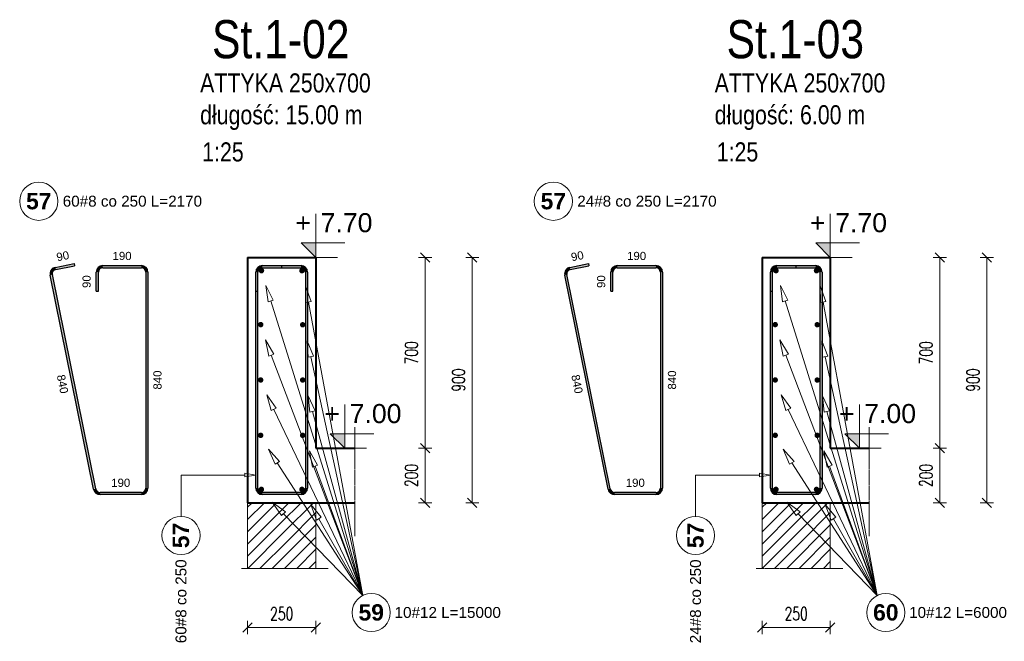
# Model space of a CAD drawing. Extents: x -1474 to 1674133, y -684355 to 75879.
# Tile 5 of 5: x 1670363 to 1673975, y -682159 to -679879. Entities that reach past the tile are written whole.
import ezdxf
from ezdxf.enums import TextEntityAlignment as Align

# ---------------------------------------------------------------- set-up
doc = ezdxf.new("R2010")
doc.units = 0
doc.header["$LTSCALE"] = 10
doc.header["$MEASUREMENT"] = 0
doc.linetypes.add('HIDDEN', pattern=[0.375, 0.25, -0.125])
for name, color, linetype, lineweight in [('P-Linia1', 3, 'Continuous', 40), ('P-Linia3', 6, 'Continuous', 60), ('P-Linia4', 253, 'Continuous', 5), ('P-Przerywana', 13, 'HIDDEN', 9), ('P-Szraf', 251, 'Continuous', 5), ('P-Wymiar', 254, 'Continuous', 9), ('RCAD_deskowanie', 3, 'Continuous', 40)]:
    doc.layers.add(name, color=color, linetype=linetype, lineweight=lineweight)
for name, color, linetype in [('RCAD_kształt pręta', 7, 'Continuous'), ('RCAD_opis kształtu pręta', 7, 'Continuous'), ('RCAD_opis rozkładu', 7, 'Continuous'), ('RCAD_pręt wyrzucony', 130, 'Continuous'), ('RCAD_symbole graficzne', 7, 'Continuous')]:
    doc.layers.add(name, color=color, linetype=linetype)
doc.styles.add('ROMANS', font='romans.shx', dxfattribs={"width": 0.7})
doc.styles.add('SIMPLEX', font='arial.ttf', dxfattribs={"width": 0.8})
doc.styles.add('style1', font='arial.ttf')
doc.styles.add('style3', font='arialbd.ttf')
doc.dimstyles.new('A25', dxfattribs={"dimscale": 27, "dimtxt": 1.75, "dimasz": 0.05, "dimexe": 0, "dimexo": 0, "dimgap": 1, "dimtad": 1, "dimdec": 4, "dimrnd": 0.1, "dimdsep": 46, "dimtxsty": 'ROMANS', "dimblk": '[[[[[[[[', "dimcen": 2, "dimdle": 2, "dimse1": 1, "dimse2": 1, "dimclrd": 256, "dimclrt": 1, "dimadec": 0, "dimazin": 0, "dimtfac": 1, "dimtdec": 4, "dimtix": 1, "dimtmove": 2, "dimatfit": 3, "dimldrblk": '[[[[[[[[', "dimfxl": 0, "dimtvp": 0.6, "dimtolj": 1, "dimlwd": -1, "dimarcsym": 0})

# ---------------------------------------------------------------- blocks, each defined once
blk = doc.blocks.new('[[[[[[[[')
at = {"layer": 'P-Wymiar'}
for p, q in [((-12.7, -12.7), (12.7, 12.7)), ((0, 0), (-4.6, 0)), ((0, 18), (0, -18))]:
    blk.add_line(p, q, dxfattribs=at)
blk = doc.blocks.new('*D138')
at = {"layer": 'Defpoints', "color": 0, "transparency": 16777216}
for p in [(1671591.7, -681450.7), (1671850.5, -681450.7), (1671591.7, -681650.7)]:
    blk.add_point(p, dxfattribs=at)
at = {"layer": 'P-Wymiar', "transparency": 16777216}
blk.add_line((1671850.5, -681649.3), (1671850.5, -681452), dxfattribs=at)
at = {"layer": 'P-Wymiar', "transparency": 16777216, "xscale": 1.35, "yscale": 1.35, "zscale": 1.35}
for p, rotation in [((1671850.5, -681450.7), 90), ((1671850.5, -681650.7), 270)]:
    blk.add_blockref('[[[[[[[[', p, dxfattribs=dict(at, rotation=rotation))
at = {"layer": 'P-Wymiar', "color": 1, "transparency": 16777216, "insert": (1671799.9, -681550.7), "char_height": 47.25, "attachment_point": 5, "rotation": 90, "style": 'ROMANS'}
blk.add_mtext('\\A1;200', dxfattribs=at)
blk = doc.blocks.new('*D139')
at = {"layer": 'Defpoints', "color": 0, "transparency": 16777216}
for p in [(1671198.8, -681821.1), (1671448.8, -681821.1), (1671448.8, -682108.5)]:
    blk.add_point(p, dxfattribs=at)
at = {"layer": 'P-Wymiar', "transparency": 16777216}
blk.add_line((1671200.1, -682108.5), (1671447.4, -682108.5), dxfattribs=at)
at = {"layer": 'P-Wymiar', "transparency": 16777216, "xscale": 1.35, "yscale": 1.35, "zscale": 1.35, "rotation": 180}
blk.add_blockref('[[[[[[[[', (1671198.8, -682108.5), dxfattribs=at)
at = {"layer": 'P-Wymiar', "transparency": 16777216, "xscale": 1.35, "yscale": 1.35, "zscale": 1.35}
blk.add_blockref('[[[[[[[[', (1671448.8, -682108.5), dxfattribs=at)
at = {"layer": 'P-Wymiar', "color": 1, "transparency": 16777216, "insert": (1671323.8, -682057.9), "char_height": 47.25, "attachment_point": 5, "style": 'ROMANS'}
blk.add_mtext('\\A1;250', dxfattribs=at)
blk = doc.blocks.new('*D140')
at = {"layer": 'Defpoints', "color": 0, "transparency": 16777216}
for p in [(1671448.8, -680750.7), (1671850.5, -680750.7), (1671591.7, -681450.7)]:
    blk.add_point(p, dxfattribs=at)
at = {"layer": 'P-Wymiar', "transparency": 16777216}
blk.add_line((1671850.5, -681449.3), (1671850.5, -680752), dxfattribs=at)
at = {"layer": 'P-Wymiar', "transparency": 16777216, "xscale": 1.35, "yscale": 1.35, "zscale": 1.35}
for p, rotation in [((1671850.5, -680750.7), 90), ((1671850.5, -681450.7), 270)]:
    blk.add_blockref('[[[[[[[[', p, dxfattribs=dict(at, rotation=rotation))
at = {"layer": 'P-Wymiar', "color": 1, "transparency": 16777216, "insert": (1671799.9, -681100.7), "char_height": 47.25, "attachment_point": 5, "rotation": 90, "style": 'ROMANS'}
blk.add_mtext('\\A1;700', dxfattribs=at)
blk = doc.blocks.new('*D141')
at = {"layer": 'Defpoints', "color": 0, "transparency": 16777216}
for p in [(1671448.8, -680750.7), (1672023.1, -680750.7), (1671591.7, -681650.7)]:
    blk.add_point(p, dxfattribs=at)
at = {"layer": 'P-Wymiar', "transparency": 16777216}
blk.add_line((1672023.1, -681649.3), (1672023.1, -680752), dxfattribs=at)
at = {"layer": 'P-Wymiar', "transparency": 16777216, "xscale": 1.35, "yscale": 1.35, "zscale": 1.35}
for p, rotation in [((1672023.1, -680750.7), 90), ((1672023.1, -681650.7), 270)]:
    blk.add_blockref('[[[[[[[[', p, dxfattribs=dict(at, rotation=rotation))
at = {"layer": 'P-Wymiar', "color": 1, "transparency": 16777216, "insert": (1671972.4, -681200.7), "char_height": 47.25, "attachment_point": 5, "rotation": 90, "style": 'ROMANS'}
blk.add_mtext('\\A1;900', dxfattribs=at)
blk = doc.blocks.new('*D142')
at = {"layer": 'Defpoints', "color": 0, "transparency": 16777216}
for p in [(1673479.3, -681450.7), (1673738.1, -681450.7), (1673479.3, -681650.7)]:
    blk.add_point(p, dxfattribs=at)
at = {"layer": 'P-Wymiar', "transparency": 16777216}
blk.add_line((1673738.1, -681649.3), (1673738.1, -681452), dxfattribs=at)
at = {"layer": 'P-Wymiar', "transparency": 16777216, "xscale": 1.35, "yscale": 1.35, "zscale": 1.35}
for p, rotation in [((1673738.1, -681450.7), 90), ((1673738.1, -681650.7), 270)]:
    blk.add_blockref('[[[[[[[[', p, dxfattribs=dict(at, rotation=rotation))
at = {"layer": 'P-Wymiar', "color": 1, "transparency": 16777216, "insert": (1673687.4, -681550.7), "char_height": 47.25, "attachment_point": 5, "rotation": 90, "style": 'ROMANS'}
blk.add_mtext('\\A1;200', dxfattribs=at)
blk = doc.blocks.new('*D143')
at = {"layer": 'Defpoints', "color": 0, "transparency": 16777216}
for p in [(1673086.3, -681821.1), (1673336.3, -681821.1), (1673336.3, -682108.5)]:
    blk.add_point(p, dxfattribs=at)
at = {"layer": 'P-Wymiar', "transparency": 16777216}
blk.add_line((1673087.7, -682108.5), (1673335, -682108.5), dxfattribs=at)
at = {"layer": 'P-Wymiar', "transparency": 16777216, "xscale": 1.35, "yscale": 1.35, "zscale": 1.35, "rotation": 180}
blk.add_blockref('[[[[[[[[', (1673086.3, -682108.5), dxfattribs=at)
at = {"layer": 'P-Wymiar', "transparency": 16777216, "xscale": 1.35, "yscale": 1.35, "zscale": 1.35}
blk.add_blockref('[[[[[[[[', (1673336.3, -682108.5), dxfattribs=at)
at = {"layer": 'P-Wymiar', "color": 1, "transparency": 16777216, "insert": (1673211.3, -682057.9), "char_height": 47.25, "attachment_point": 5, "style": 'ROMANS'}
blk.add_mtext('\\A1;250', dxfattribs=at)
blk = doc.blocks.new('*D144')
at = {"layer": 'Defpoints', "color": 0, "transparency": 16777216}
for p in [(1673336.3, -680750.7), (1673738.1, -680750.7), (1673479.3, -681450.7)]:
    blk.add_point(p, dxfattribs=at)
at = {"layer": 'P-Wymiar', "transparency": 16777216}
blk.add_line((1673738.1, -681449.3), (1673738.1, -680752), dxfattribs=at)
at = {"layer": 'P-Wymiar', "transparency": 16777216, "xscale": 1.35, "yscale": 1.35, "zscale": 1.35}
for p, rotation in [((1673738.1, -680750.7), 90), ((1673738.1, -681450.7), 270)]:
    blk.add_blockref('[[[[[[[[', p, dxfattribs=dict(at, rotation=rotation))
at = {"layer": 'P-Wymiar', "color": 1, "transparency": 16777216, "insert": (1673687.4, -681100.7), "char_height": 47.25, "attachment_point": 5, "rotation": 90, "style": 'ROMANS'}
blk.add_mtext('\\A1;700', dxfattribs=at)
blk = doc.blocks.new('*D145')
at = {"layer": 'Defpoints', "color": 0, "transparency": 16777216}
for p in [(1673336.3, -680750.7), (1673910.6, -680750.7), (1673479.3, -681650.7)]:
    blk.add_point(p, dxfattribs=at)
at = {"layer": 'P-Wymiar', "transparency": 16777216}
blk.add_line((1673910.6, -681649.3), (1673910.6, -680752), dxfattribs=at)
at = {"layer": 'P-Wymiar', "transparency": 16777216, "xscale": 1.35, "yscale": 1.35, "zscale": 1.35}
for p, rotation in [((1673910.6, -680750.7), 90), ((1673910.6, -681650.7), 270)]:
    blk.add_blockref('[[[[[[[[', p, dxfattribs=dict(at, rotation=rotation))
at = {"layer": 'P-Wymiar', "color": 1, "transparency": 16777216, "insert": (1673860, -681200.7), "char_height": 47.25, "attachment_point": 5, "rotation": 90, "style": 'ROMANS'}
blk.add_mtext('\\A1;900', dxfattribs=at)

msp = doc.modelspace()

# ---------------------------------------------------------------- hatches: boundary and pattern name
h = msp.add_hatch(color=1)
edge = h.paths.add_edge_path(flags=0)
edge.add_arc((1671249.67007, -680799.54529), 10, 0, 360)
h = msp.add_hatch(color=1)
edge = h.paths.add_edge_path(flags=0)
edge.add_arc((1671398.15093, -680799.73461), 10, 0, 360)
h = msp.add_hatch(color=1)
edge = h.paths.add_edge_path(flags=0)
edge.add_arc((1673137.24556, -680799.54529), 10, 0, 360)
h = msp.add_hatch(color=1)
edge = h.paths.add_edge_path(flags=0)
edge.add_arc((1673285.72642, -680799.73461), 10, 0, 360)
h = msp.add_hatch(color=1)
edge = h.paths.add_edge_path(flags=0)
edge.add_arc((1671246.76308, -680997.39458), 10, 0, 360)
h = msp.add_hatch(color=1)
edge = h.paths.add_edge_path(flags=0)
edge.add_arc((1671400.76308, -680997.83264), 10, 0, 360)
h = msp.add_hatch(color=1)
edge = h.paths.add_edge_path(flags=0)
edge.add_arc((1673134.33856, -680997.39458), 10, 0, 360)
h = msp.add_hatch(color=1)
edge = h.paths.add_edge_path(flags=0)
edge.add_arc((1673288.33856, -680997.83264), 10, 0, 360)
h = msp.add_hatch(color=1)
edge = h.paths.add_edge_path(flags=0)
edge.add_arc((1671246.76308, -681200.39458), 10, 0, 360)
h = msp.add_hatch(color=1)
edge = h.paths.add_edge_path(flags=0)
edge.add_arc((1671400.76308, -681200.68662), 10, 0, 360)
h = msp.add_hatch(color=1)
edge = h.paths.add_edge_path(flags=0)
edge.add_arc((1673134.33856, -681200.39458), 10, 0, 360)
h = msp.add_hatch(color=1)
edge = h.paths.add_edge_path(flags=0)
edge.add_arc((1673288.33856, -681200.68662), 10, 0, 360)
h = msp.add_hatch(color=1)
edge = h.paths.add_edge_path(flags=0)
edge.add_arc((1671246.76308, -681403.39458), 10, 0, 360)
h = msp.add_hatch(color=1)
edge = h.paths.add_edge_path(flags=0)
edge.add_arc((1671400.76308, -681403.5406), 10, 0, 360)
h = msp.add_hatch(color=1)
edge = h.paths.add_edge_path(flags=0)
edge.add_arc((1673134.33856, -681403.39458), 10, 0, 360)
h = msp.add_hatch(color=1)
edge = h.paths.add_edge_path(flags=0)
edge.add_arc((1673288.33856, -681403.5406), 10, 0, 360)
h = msp.add_hatch(color=1)
edge = h.paths.add_edge_path(flags=0)
edge.add_arc((1671249.37522, -681601.63863), 10, 0, 360)
h = msp.add_hatch(color=1)
edge = h.paths.add_edge_path(flags=0)
edge.add_arc((1671398.15093, -681601.63863), 10, 0, 360)
h = msp.add_hatch(color=1)
edge = h.paths.add_edge_path(flags=0)
edge.add_arc((1673136.95071, -681601.63863), 10, 0, 360)
h = msp.add_hatch(color=1)
edge = h.paths.add_edge_path(flags=0)
edge.add_arc((1673285.72642, -681601.63863), 10, 0, 360)
at = {"layer": 'P-Szraf'}
h = msp.add_hatch(dxfattribs=at)
h.set_pattern_fill('ANSI31', color=256, scale=10)
h.set_pattern_definition([(45, (-24.7, -33290.77), (-22.4506403, 22.4506403), [])])
h.paths.add_polyline_path([(1671448.76308, -681650.68662), (1671302.04583, -681650.68662), (1671344.66579, -681791.4535), (1671449.78661, -681891.4238), (1671448.76308, -681891.4238)])
h.paths.add_polyline_path([(1671198.76308, -681650.68662), (1671198.76308, -681891.4238), (1671449.78661, -681891.4238), (1671344.66579, -681791.4535), (1671301.62508, -681650.68662)])
h = msp.add_hatch(dxfattribs=at)
h.set_pattern_fill('ANSI31', color=256, scale=10)
h.set_pattern_definition([(45, (1862.874, -33290.77), (-22.4506403, 22.4506403), [])])
h.paths.add_polyline_path([(1673336.33856, -681650.68662), (1673189.62132, -681650.68662), (1673232.24128, -681791.4535), (1673337.36209, -681891.4238), (1673336.33856, -681891.4238)])
h.paths.add_polyline_path([(1673086.33856, -681650.68662), (1673086.33856, -681891.4238), (1673337.36209, -681891.4238), (1673232.24128, -681791.4535), (1673189.20057, -681650.68662)])
at = {"layer": 'RCAD_kształt pręta'}
h = msp.add_hatch(color=4, dxfattribs=at)
edge = h.paths.add_edge_path(flags=0)
edge.add_line((1671252.76308, -680780.68662), (1671252.76308, -680788.68662))
edge.add_arc((1671252.76308, -680804.68662), 16, 90, 180)
edge.add_line((1671236.76308, -680804.68662), (1671228.76308, -680804.68662))
edge.add_arc((1671252.76308, -680804.68662), 24, 450, 540, ccw=False)
h = msp.add_hatch(color=4, dxfattribs=at)
edge = h.paths.add_edge_path(flags=0)
edge.add_line((1671252.76308, -680780.68662), (1671252.76308, -680788.68662))
edge.add_arc((1671252.76308, -680804.68662), 16, 90, 180)
edge.add_line((1671236.76308, -680804.68662), (1671228.76308, -680804.68662))
edge.add_arc((1671252.76308, -680804.68662), 24, 450, 540, ccw=False)
for points in [[(1671252.76308, -680788.68662), (1671252.76308, -680780.68662), (1671394.76308, -680780.68662), (1671394.76308, -680788.68662)], [(1671252.76308, -680788.68662), (1671252.76308, -680780.68662), (1671322.76308, -680780.68662), (1671322.76308, -680788.68662)], [(1673140.33856, -680788.68662), (1673140.33856, -680780.68662), (1673282.33856, -680780.68662), (1673282.33856, -680788.68662)], [(1673140.33856, -680788.68662), (1673140.33856, -680780.68662), (1673210.33856, -680780.68662), (1673210.33856, -680788.68662)], [(1671236.76308, -680874.68662), (1671228.76308, -680874.68662), (1671228.76308, -680804.68662), (1671236.76308, -680804.68662)], [(1671236.76308, -681596.68662), (1671228.76308, -681596.68662), (1671228.76308, -680804.68662), (1671236.76308, -680804.68662)], [(1671410.76308, -680804.68662), (1671418.76308, -680804.68662), (1671418.76308, -681596.68662), (1671410.76308, -681596.68662)], [(1673124.33856, -680874.68662), (1673116.33856, -680874.68662), (1673116.33856, -680804.68662), (1673124.33856, -680804.68662)], [(1673124.33856, -681596.68662), (1673116.33856, -681596.68662), (1673116.33856, -680804.68662), (1673124.33856, -680804.68662)], [(1673298.33856, -680804.68662), (1673306.33856, -680804.68662), (1673306.33856, -681596.68662), (1673298.33856, -681596.68662)], [(1671394.76308, -681612.68662), (1671394.76308, -681620.68662), (1671252.76308, -681620.68662), (1671252.76308, -681612.68662)], [(1673282.33856, -681612.68662), (1673282.33856, -681620.68662), (1673140.33856, -681620.68662), (1673140.33856, -681612.68662)]]:
    msp.add_hatch(color=4, dxfattribs=at).paths.add_polyline_path(points, flags=0)
h = msp.add_hatch(color=4, dxfattribs=at)
edge = h.paths.add_edge_path(flags=0)
edge.add_line((1671418.76308, -680804.68662), (1671410.76308, -680804.68662))
edge.add_arc((1671394.76308, -680804.68662), 16, 0, 90)
edge.add_line((1671394.76308, -680788.68662), (1671394.76308, -680780.68662))
edge.add_arc((1671394.76308, -680804.68662), 24, 360, 450, ccw=False)
h = msp.add_hatch(color=4, dxfattribs=at)
edge = h.paths.add_edge_path(flags=0)
edge.add_line((1673140.33856, -680780.68662), (1673140.33856, -680788.68662))
edge.add_arc((1673140.33856, -680804.68662), 16, 90, 180)
edge.add_line((1673124.33856, -680804.68662), (1673116.33856, -680804.68662))
edge.add_arc((1673140.33856, -680804.68662), 24, 450, 540, ccw=False)
h = msp.add_hatch(color=4, dxfattribs=at)
edge = h.paths.add_edge_path(flags=0)
edge.add_line((1673140.33856, -680780.68662), (1673140.33856, -680788.68662))
edge.add_arc((1673140.33856, -680804.68662), 16, 90, 180)
edge.add_line((1673124.33856, -680804.68662), (1673116.33856, -680804.68662))
edge.add_arc((1673140.33856, -680804.68662), 24, 450, 540, ccw=False)
h = msp.add_hatch(color=4, dxfattribs=at)
edge = h.paths.add_edge_path(flags=0)
edge.add_line((1673306.33856, -680804.68662), (1673298.33856, -680804.68662))
edge.add_arc((1673282.33856, -680804.68662), 16, 0, 90)
edge.add_line((1673282.33856, -680788.68662), (1673282.33856, -680780.68662))
edge.add_arc((1673282.33856, -680804.68662), 24, 360, 450, ccw=False)
h = msp.add_hatch(color=4, dxfattribs=at)
edge = h.paths.add_edge_path(flags=0)
edge.add_line((1671228.76308, -681596.68662), (1671236.76308, -681596.68662))
edge.add_arc((1671252.76308, -681596.68662), 16, 180, 270)
edge.add_line((1671252.76308, -681612.68662), (1671252.76308, -681620.68662))
edge.add_arc((1671252.76308, -681596.68662), 24, 180, 270, ccw=False)
h = msp.add_hatch(color=4, dxfattribs=at)
edge = h.paths.add_edge_path(flags=0)
edge.add_line((1671394.76308, -681620.68662), (1671394.76308, -681612.68662))
edge.add_arc((1671394.76308, -681596.68662), 16, -90, 0)
edge.add_line((1671410.76308, -681596.68662), (1671418.76308, -681596.68662))
edge.add_arc((1671394.76308, -681596.68662), 24, 270, 360, ccw=False)
h = msp.add_hatch(color=4, dxfattribs=at)
edge = h.paths.add_edge_path(flags=0)
edge.add_line((1673116.33856, -681596.68662), (1673124.33856, -681596.68662))
edge.add_arc((1673140.33856, -681596.68662), 16, 180, 270)
edge.add_line((1673140.33856, -681612.68662), (1673140.33856, -681620.68662))
edge.add_arc((1673140.33856, -681596.68662), 24, 180, 270, ccw=False)
h = msp.add_hatch(color=4, dxfattribs=at)
edge = h.paths.add_edge_path(flags=0)
edge.add_line((1673282.33856, -681620.68662), (1673282.33856, -681612.68662))
edge.add_arc((1673282.33856, -681596.68662), 16, -90, 0)
edge.add_line((1673298.33856, -681596.68662), (1673306.33856, -681596.68662))
edge.add_arc((1673282.33856, -681596.68662), 24, 270, 360, ccw=False)
at = {"layer": 'RCAD_pręt wyrzucony'}
for points in [[(1670494.91181, -680795.14109), (1670493.32246, -680787.30055), (1670561.92712, -680773.3937), (1670563.51647, -680781.23423)], [(1670667.24118, -680788.68662), (1670667.24118, -680780.68662), (1670809.24118, -680780.68662), (1670809.24118, -680788.68662)], [(1672382.4873, -680795.14109), (1672380.89794, -680787.30055), (1672449.5026, -680773.3937), (1672451.09196, -680781.23423)], [(1672554.81667, -680788.68662), (1672554.81667, -680780.68662), (1672696.81667, -680780.68662), (1672696.81667, -680788.68662)], [(1670641.71207, -681599.86533), (1670633.87154, -681601.45468), (1670474.56892, -680815.59021), (1670482.40946, -680814.00086)], [(1670651.24118, -680874.68662), (1670643.24118, -680874.68662), (1670643.24118, -680804.68662), (1670651.24118, -680804.68662)], [(1670825.24118, -680804.68662), (1670833.24118, -680804.68662), (1670833.24118, -681596.68662), (1670825.24118, -681596.68662)], [(1672529.28756, -681599.86533), (1672521.44702, -681601.45468), (1672362.14441, -680815.59021), (1672369.98494, -680814.00086)], [(1672538.81667, -680874.68662), (1672530.81667, -680874.68662), (1672530.81667, -680804.68662), (1672538.81667, -680804.68662)], [(1672712.81667, -680804.68662), (1672720.81667, -680804.68662), (1672720.81667, -681596.68662), (1672712.81667, -681596.68662)], [(1670809.24118, -681612.68662), (1670809.24118, -681620.68662), (1670657.39313, -681620.68662), (1670657.39313, -681612.68662)], [(1672696.81667, -681612.68662), (1672696.81667, -681620.68662), (1672544.96862, -681620.68662), (1672544.96862, -681612.68662)]]:
    msp.add_hatch(color=4, dxfattribs=at).paths.add_polyline_path(points, flags=0)
h = msp.add_hatch(color=4, dxfattribs=at)
edge = h.paths.add_edge_path(flags=0)
edge.add_line((1670667.24118, -680780.68662), (1670667.24118, -680788.68662))
edge.add_arc((1670667.24118, -680804.68662), 16, 90, 180)
edge.add_line((1670651.24118, -680804.68662), (1670643.24118, -680804.68662))
edge.add_arc((1670667.24118, -680804.68662), 24, 450, 540, ccw=False)
h = msp.add_hatch(color=4, dxfattribs=at)
edge = h.paths.add_edge_path(flags=0)
edge.add_line((1670833.24118, -680804.68662), (1670825.24118, -680804.68662))
edge.add_arc((1670809.24118, -680804.68662), 16, 0, 90)
edge.add_line((1670809.24118, -680788.68662), (1670809.24118, -680780.68662))
edge.add_arc((1670809.24118, -680804.68662), 24, 360, 450, ccw=False)
h = msp.add_hatch(color=4, dxfattribs=at)
edge = h.paths.add_edge_path(flags=0)
edge.add_line((1672554.81667, -680780.68662), (1672554.81667, -680788.68662))
edge.add_arc((1672554.81667, -680804.68662), 16, 90, 180)
edge.add_line((1672538.81667, -680804.68662), (1672530.81667, -680804.68662))
edge.add_arc((1672554.81667, -680804.68662), 24, 450, 540, ccw=False)
h = msp.add_hatch(color=4, dxfattribs=at)
edge = h.paths.add_edge_path(flags=0)
edge.add_line((1672720.81667, -680804.68662), (1672712.81667, -680804.68662))
edge.add_arc((1672696.81667, -680804.68662), 16, 0, 90)
edge.add_line((1672696.81667, -680788.68662), (1672696.81667, -680780.68662))
edge.add_arc((1672696.81667, -680804.68662), 24, 360, 450, ccw=False)
h = msp.add_hatch(color=4, dxfattribs=at)
edge = h.paths.add_edge_path(flags=0)
edge.add_line((1670493.32246, -680787.30055), (1670494.91181, -680795.14109))
edge.add_arc((1670498.09052, -680810.82215), 16, 101.4591559, 191.4591559)
edge.add_line((1670482.40946, -680814.00086), (1670474.56892, -680815.59021))
edge.add_arc((1670498.09052, -680810.82215), 24, 461.4591559, 551.4591559, ccw=False)
h = msp.add_hatch(color=4, dxfattribs=at)
edge = h.paths.add_edge_path(flags=0)
edge.add_line((1672380.89794, -680787.30055), (1672382.4873, -680795.14109))
edge.add_arc((1672385.66601, -680810.82215), 16, 101.4591559, 191.4591559)
edge.add_line((1672369.98494, -680814.00086), (1672362.14441, -680815.59021))
edge.add_arc((1672385.66601, -680810.82215), 24, 461.4591559, 551.4591559, ccw=False)
h = msp.add_hatch(color=4, dxfattribs=at)
edge = h.paths.add_edge_path(flags=0)
edge.add_line((1670633.87154, -681601.45468), (1670641.71207, -681599.86533))
edge.add_arc((1670657.39313, -681596.68662), 16, -168.5408441, -90)
edge.add_line((1670657.39313, -681612.68662), (1670657.39313, -681620.68662))
edge.add_arc((1670657.39313, -681596.68662), 24, 191.4591559, 270, ccw=False)
h = msp.add_hatch(color=4, dxfattribs=at)
edge = h.paths.add_edge_path(flags=0)
edge.add_line((1670809.24118, -681620.68662), (1670809.24118, -681612.68662))
edge.add_arc((1670809.24118, -681596.68662), 16, -90, 0)
edge.add_line((1670825.24118, -681596.68662), (1670833.24118, -681596.68662))
edge.add_arc((1670809.24118, -681596.68662), 24, 270, 360, ccw=False)
h = msp.add_hatch(color=4, dxfattribs=at)
edge = h.paths.add_edge_path(flags=0)
edge.add_line((1672521.44702, -681601.45468), (1672529.28756, -681599.86533))
edge.add_arc((1672544.96862, -681596.68662), 16, -168.5408441, -90)
edge.add_line((1672544.96862, -681612.68662), (1672544.96862, -681620.68662))
edge.add_arc((1672544.96862, -681596.68662), 24, 191.4591559, 270, ccw=False)
h = msp.add_hatch(color=4, dxfattribs=at)
edge = h.paths.add_edge_path(flags=0)
edge.add_line((1672696.81667, -681620.68662), (1672696.81667, -681612.68662))
edge.add_arc((1672696.81667, -681596.68662), 16, -90, 0)
edge.add_line((1672712.81667, -681596.68662), (1672720.81667, -681596.68662))
edge.add_arc((1672696.81667, -681596.68662), 24, 270, 360, ccw=False)
at = {"layer": 'RCAD_symbole graficzne'}
for points in [[(1671395.42974, -680697.35329), (1671448.76308, -680750.68662), (1671448.76308, -680697.35329)], [(1673283.00523, -680697.35329), (1673336.33856, -680750.68662), (1673336.33856, -680697.35329)], [(1671501.93367, -681397.35329), (1671555.267, -681450.68662), (1671555.267, -681397.35329)], [(1673389.50915, -681397.35329), (1673442.84249, -681450.68662), (1673442.84249, -681397.35329)]]:
    msp.add_hatch(color=1, dxfattribs=at).paths.add_polyline_path(points, flags=0)

# ---------------------------------------------------------------- linework, layer by layer
at = {"layer": 'P-Linia1'}
for points in [[(1671198.76308, -680750.68662), (1671448.76308, -680750.68662)], [(1671448.76308, -680750.68662), (1671448.76308, -681450.68662)], [(1673086.33856, -680750.68662), (1673336.33856, -680750.68662)], [(1673336.33856, -680750.68662), (1673336.33856, -681450.68662)]]:
    msp.add_lwpolyline(points, dxfattribs=at)
at = {"layer": 'P-Linia4'}
for points in [[(1671198.76308, -681450.68662), (1671198.76308, -681450.68662)], [(1673086.33856, -681450.68662), (1673086.33856, -681450.68662)], [(1671198.76308, -681650.68662), (1671198.76308, -681891.4238)], [(1671448.76308, -681650.68662), (1671448.76308, -681891.4238)], [(1673086.33856, -681650.68662), (1673086.33856, -681891.4238)], [(1673336.33856, -681650.68662), (1673336.33856, -681891.4238)]]:
    msp.add_lwpolyline(points, dxfattribs=at)
at = {"layer": 'P-Przerywana'}
for points in [[(1671591.70747, -681373.1059), (1671591.70747, -681773.80958)], [(1673479.28296, -681373.1059), (1673479.28296, -681773.80958)], [(1671176.76508, -681891.4238), (1671494.34615, -681891.4238)], [(1673064.34057, -681891.4238), (1673381.92164, -681891.4238)]]:
    msp.add_lwpolyline(points, dxfattribs=at)
at = {"layer": 'RCAD_deskowanie'}
for points in [[(1671198.76308, -680750.68662), (1671198.76308, -681650.68662)], [(1673086.33856, -680750.68662), (1673086.33856, -681650.68662)], [(1671448.76308, -681450.68662), (1671591.70747, -681450.68662)], [(1673336.33856, -681450.68662), (1673479.28296, -681450.68662)], [(1671198.76308, -681650.68662), (1671198.76308, -681650.68662), (1671198.76308, -681650.68662), (1671448.76308, -681650.68662), (1671591.70747, -681650.68662)], [(1673086.33856, -681650.68662), (1673086.33856, -681650.68662), (1673086.33856, -681650.68662), (1673336.33856, -681650.68662), (1673479.28296, -681650.68662)]]:
    msp.add_lwpolyline(points, dxfattribs=at)
at = {"layer": 'RCAD_kształt pręta', "color": 4}
for p, q in [((1671252.76308, -680780.68662), (1671394.76308, -680780.68662)), ((1671252.76308, -680780.68662), (1671322.76308, -680780.68662)), ((1671322.76308, -680780.68662), (1671322.76308, -680788.68662)), ((1673140.33856, -680780.68662), (1673282.33856, -680780.68662)), ((1673140.33856, -680780.68662), (1673210.33856, -680780.68662)), ((1673210.33856, -680780.68662), (1673210.33856, -680788.68662)), ((1671228.76308, -680874.68662), (1671228.76308, -680804.68662)), ((1671228.76308, -681596.68662), (1671228.76308, -680804.68662)), ((1671236.76308, -680874.68662), (1671236.76308, -680804.68662)), ((1671236.76308, -681596.68662), (1671236.76308, -680804.68662)), ((1671252.76308, -680788.68662), (1671394.76308, -680788.68662)), ((1671252.76308, -680788.68662), (1671322.76308, -680788.68662)), ((1671410.76308, -680804.68662), (1671410.76308, -681596.68662)), ((1671418.76308, -680804.68662), (1671418.76308, -681596.68662)), ((1673116.33856, -680874.68662), (1673116.33856, -680804.68662)), ((1673116.33856, -681596.68662), (1673116.33856, -680804.68662)), ((1673124.33856, -680874.68662), (1673124.33856, -680804.68662)), ((1673124.33856, -681596.68662), (1673124.33856, -680804.68662)), ((1673140.33856, -680788.68662), (1673282.33856, -680788.68662)), ((1673140.33856, -680788.68662), (1673210.33856, -680788.68662)), ((1673298.33856, -680804.68662), (1673298.33856, -681596.68662)), ((1673306.33856, -680804.68662), (1673306.33856, -681596.68662)), ((1671228.76308, -680874.68662), (1671236.76308, -680874.68662)), ((1673116.33856, -680874.68662), (1673124.33856, -680874.68662)), ((1671394.76308, -681612.68662), (1671252.76308, -681612.68662)), ((1673282.33856, -681612.68662), (1673140.33856, -681612.68662)), ((1671394.76308, -681620.68662), (1671252.76308, -681620.68662)), ((1673282.33856, -681620.68662), (1673140.33856, -681620.68662))]:
    msp.add_line(p, q, dxfattribs=at)
for centre, radius, start, end in [((1671252.76308, -680804.68662), 24, 90, 180), ((1671252.76308, -680804.68662), 24, 90, 180), ((1671394.76308, -680804.68662), 24, 0, 90), ((1673140.33856, -680804.68662), 24, 90, 180), ((1673140.33856, -680804.68662), 24, 90, 180), ((1673282.33856, -680804.68662), 24, 0, 90), ((1671252.76308, -680804.68662), 16, 90, 180), ((1671252.76308, -680804.68662), 16, 90, 180), ((1671394.76308, -680804.68662), 16, 0, 90), ((1673140.33856, -680804.68662), 16, 90, 180), ((1673140.33856, -680804.68662), 16, 90, 180), ((1673282.33856, -680804.68662), 16, 0, 90), ((1671252.76308, -681596.68662), 24, 180, 270), ((1671252.76308, -681596.68662), 16, 180, 270), ((1671394.76308, -681596.68662), 16, 270, 0), ((1671394.76308, -681596.68662), 24, 270, 0), ((1673140.33856, -681596.68662), 24, 180, 270), ((1673140.33856, -681596.68662), 16, 180, 270), ((1673282.33856, -681596.68662), 16, 270, 0), ((1673282.33856, -681596.68662), 24, 270, 0)]:
    msp.add_arc(centre, radius, start, end, dxfattribs=at)
at = {"layer": 'RCAD_opis kształtu pręta', "color": 8, "lineweight": 0}
for p, q in [((1671188.76308, -681542.77149), (1671228.76308, -681549.43816)), ((1671188.76308, -681542.77149), (1671188.76308, -681556.10482)), ((1673076.33856, -681542.77149), (1673116.33856, -681549.43816)), ((1673076.33856, -681542.77149), (1673076.33856, -681556.10482)), ((1670954.46718, -681549.43816), (1671188.76308, -681549.43816)), ((1670954.46718, -681549.43816), (1670954.46718, -681700.75209)), ((1671228.76308, -681549.43816), (1671188.76308, -681556.10482)), ((1672842.04267, -681549.43816), (1673076.33856, -681549.43816)), ((1672842.04267, -681549.43816), (1672842.04267, -681700.75209)), ((1673116.33856, -681549.43816), (1673076.33856, -681556.10482))]:
    msp.add_line(p, q, dxfattribs=at)
for centre in [(1670954.46718, -681770.75209), (1672842.04267, -681770.75209)]:
    msp.add_circle(centre, 70, dxfattribs=at)
at = {"layer": 'RCAD_opis rozkładu', "color": 8, "lineweight": 0}
for p, q in [((1671273.8694, -680913.63515), (1671265.51096, -680853.38453)), ((1671265.51096, -680853.38453), (1671292.95833, -680907.66751)), ((1671412.37765, -680916.25298), (1671411.31036, -680855.43471)), ((1671411.31036, -680855.43471), (1671432.0448, -680912.61935)), ((1673161.44488, -680913.63515), (1673153.08645, -680853.38453)), ((1673153.08645, -680853.38453), (1673180.53381, -680907.66751)), ((1673299.95314, -680916.25298), (1673298.88585, -680855.43471)), ((1673298.88585, -680855.43471), (1673319.62029, -680912.61935)), ((1671273.8694, -680913.63515), (1671292.95833, -680907.66751)), ((1671621.05106, -681990.66642), (1671283.41386, -680910.65133)), ((1671412.37765, -680916.25298), (1671432.0448, -680912.61935)), ((1671621.05106, -681990.66642), (1671422.21123, -680914.43616)), ((1673161.44488, -680913.63515), (1673180.53381, -680907.66751)), ((1673508.62655, -681990.66642), (1673170.98935, -680910.65133)), ((1673299.95314, -680916.25298), (1673319.62029, -680912.61935)), ((1673508.62655, -681990.66642), (1673309.78671, -680914.43616)), ((1671276.12734, -681113.09604), (1671264.1178, -681053.46575)), ((1671264.1178, -681053.46575), (1671294.81772, -681105.97779)), ((1671420.53506, -681117.21121), (1671417.53448, -681056.45764)), ((1671417.53448, -681056.45764), (1671440.07672, -681112.95408)), ((1673163.70282, -681113.09604), (1673151.69329, -681053.46575)), ((1673151.69329, -681053.46575), (1673182.39321, -681105.97779)), ((1673308.11054, -681117.21121), (1673305.10997, -681056.45764)), ((1673305.10997, -681056.45764), (1673327.65221, -681112.95408)), ((1671276.12734, -681113.09604), (1671294.81772, -681105.97779)), ((1671621.05106, -681990.66642), (1671285.47253, -681109.53691)), ((1673163.70282, -681113.09604), (1673182.39321, -681105.97779)), ((1673508.62655, -681990.66642), (1673173.04802, -681109.53691)), ((1671420.53506, -681117.21121), (1671440.07672, -681112.95408)), ((1671621.05106, -681990.66642), (1671430.30589, -681115.08265)), ((1673308.11054, -681117.21121), (1673327.65221, -681112.95408)), ((1673508.62655, -681990.66642), (1673317.88138, -681115.08265)), ((1671285.55486, -681312.95063), (1671268.6689, -681254.51379)), ((1671268.6689, -681254.51379), (1671303.5946, -681304.31535)), ((1673173.13035, -681312.95063), (1673156.24439, -681254.51379)), ((1673156.24439, -681254.51379), (1673191.17008, -681304.31535)), ((1671426.80652, -681319.06773), (1671420.60732, -681258.55682)), ((1671420.60732, -681258.55682), (1671446.09659, -681313.78631)), ((1673314.38201, -681319.06773), (1673308.1828, -681258.55682)), ((1673308.1828, -681258.55682), (1673333.67208, -681313.78631)), ((1671285.55486, -681312.95063), (1671303.5946, -681304.31535)), ((1671621.05106, -681990.66642), (1671294.57473, -681308.63299)), ((1671426.80652, -681319.06773), (1671446.09659, -681313.78631)), ((1671621.05106, -681990.66642), (1671436.45156, -681316.42702)), ((1673173.13035, -681312.95063), (1673191.17008, -681304.31535)), ((1673508.62655, -681990.66642), (1673182.15021, -681308.63299)), ((1673314.38201, -681319.06773), (1673333.67208, -681313.78631)), ((1673508.62655, -681990.66642), (1673324.02704, -681316.42702)), ((1671299.339, -681509.69211), (1671275.25447, -681453.83573)), ((1671275.25447, -681453.83573), (1671316.15272, -681498.86165)), ((1671436.86054, -681519.59987), (1671425.50358, -681459.84186)), ((1671425.50358, -681459.84186), (1671455.62763, -681512.68636)), ((1673186.91449, -681509.69211), (1673162.82996, -681453.83573)), ((1673162.82996, -681453.83573), (1673203.72821, -681498.86165)), ((1673324.43603, -681519.59987), (1673313.07907, -681459.84186)), ((1673313.07907, -681459.84186), (1673343.20311, -681512.68636)), ((1671299.339, -681509.69211), (1671316.15272, -681498.86165)), ((1671621.05106, -681990.66642), (1671307.74586, -681504.27688)), ((1673186.91449, -681509.69211), (1673203.72821, -681498.86165)), ((1673508.62655, -681990.66642), (1673195.32135, -681504.27688)), ((1671436.86054, -681519.59987), (1671455.62763, -681512.68636)), ((1671621.05106, -681990.66642), (1671446.24408, -681516.14311)), ((1673324.43603, -681519.59987), (1673343.20311, -681512.68636)), ((1673508.62655, -681990.66642), (1673333.81957, -681516.14311)), ((1671323.46229, -681698.06003), (1671288.87945, -681648.01977)), ((1671288.87945, -681648.01977), (1671337.82222, -681684.13909)), ((1673211.03777, -681698.06003), (1673176.45494, -681648.01977)), ((1673176.45494, -681648.01977), (1673225.3977, -681684.13909)), ((1671323.46229, -681698.06003), (1671337.82222, -681684.13909)), ((1671451.31203, -681714.06803), (1671430.20088, -681657.02139)), ((1671430.20088, -681657.02139), (1671468.6725, -681704.13757)), ((1673211.03777, -681698.06003), (1673225.3977, -681684.13909)), ((1673338.88752, -681714.06803), (1673317.77637, -681657.02139)), ((1673317.77637, -681657.02139), (1673356.24799, -681704.13757)), ((1671621.05106, -681990.66642), (1671330.64225, -681691.09956)), ((1671451.31203, -681714.06803), (1671468.6725, -681704.13757)), ((1671621.05106, -681990.66642), (1671459.99227, -681709.1028)), ((1673508.62655, -681990.66642), (1673218.21774, -681691.09956)), ((1673338.88752, -681714.06803), (1673356.24799, -681704.13757)), ((1673508.62655, -681990.66642), (1673347.56775, -681709.1028))]:
    msp.add_line(p, q, dxfattribs=at)
for centre in [(1671652.29059, -682053.30899), (1673539.86608, -682053.30899)]:
    msp.add_circle(centre, 70, dxfattribs=at)
at = {"layer": 'RCAD_pręt wyrzucony', "color": 4}
for p, q in [((1670493.32246, -680787.30055), (1670561.92712, -680773.3937)), ((1670494.91181, -680795.14109), (1670563.51647, -680781.23423)), ((1670561.92712, -680773.3937), (1670563.51647, -680781.23423)), ((1670667.24118, -680780.68662), (1670809.24118, -680780.68662)), ((1672380.89794, -680787.30055), (1672449.5026, -680773.3937)), ((1672382.4873, -680795.14109), (1672451.09196, -680781.23423)), ((1672449.5026, -680773.3937), (1672451.09196, -680781.23423)), ((1672554.81667, -680780.68662), (1672696.81667, -680780.68662)), ((1670633.87154, -681601.45468), (1670474.56892, -680815.59021)), ((1670641.71207, -681599.86533), (1670482.40946, -680814.00086)), ((1670643.24118, -680874.68662), (1670643.24118, -680804.68662)), ((1670651.24118, -680874.68662), (1670651.24118, -680804.68662)), ((1670667.24118, -680788.68662), (1670809.24118, -680788.68662)), ((1670825.24118, -680804.68662), (1670825.24118, -681596.68662)), ((1670833.24118, -680804.68662), (1670833.24118, -681596.68662)), ((1672521.44702, -681601.45468), (1672362.14441, -680815.59021)), ((1672529.28756, -681599.86533), (1672369.98494, -680814.00086)), ((1672530.81667, -680874.68662), (1672530.81667, -680804.68662)), ((1672538.81667, -680874.68662), (1672538.81667, -680804.68662)), ((1672554.81667, -680788.68662), (1672696.81667, -680788.68662)), ((1672712.81667, -680804.68662), (1672712.81667, -681596.68662)), ((1672720.81667, -680804.68662), (1672720.81667, -681596.68662)), ((1670643.24118, -680874.68662), (1670651.24118, -680874.68662)), ((1672530.81667, -680874.68662), (1672538.81667, -680874.68662)), ((1670809.24118, -681612.68662), (1670657.39313, -681612.68662)), ((1672696.81667, -681612.68662), (1672544.96862, -681612.68662)), ((1670809.24118, -681620.68662), (1670657.39313, -681620.68662)), ((1672696.81667, -681620.68662), (1672544.96862, -681620.68662))]:
    msp.add_line(p, q, dxfattribs=at)
at = {"layer": 'RCAD_pręt wyrzucony', "color": 8, "lineweight": 0}
for centre in [(1670432.66167, -680544.89801), (1672320.23715, -680544.89801)]:
    msp.add_circle(centre, 70, dxfattribs=at)
at = {"layer": 'RCAD_pręt wyrzucony', "color": 4}
for centre, radius, start, end in [((1670667.24118, -680804.68662), 24, 90, 180), ((1670809.24118, -680804.68662), 24, 0, 90), ((1672554.81667, -680804.68662), 24, 90, 180), ((1672696.81667, -680804.68662), 24, 0, 90), ((1670498.09052, -680810.82215), 24, 101.4591559, 191.4591559), ((1670498.09052, -680810.82215), 16, 101.4591559, 191.4591559), ((1670667.24118, -680804.68662), 16, 90, 180), ((1670809.24118, -680804.68662), 16, 0, 90), ((1672385.66601, -680810.82215), 24, 101.4591559, 191.4591559), ((1672385.66601, -680810.82215), 16, 101.4591559, 191.4591559), ((1672554.81667, -680804.68662), 16, 90, 180), ((1672696.81667, -680804.68662), 16, 0, 90), ((1670657.39313, -681596.68662), 24, 191.4591559, 270), ((1670657.39313, -681596.68662), 16, 191.4591559, 270), ((1670809.24118, -681596.68662), 16, 270, 0), ((1670809.24118, -681596.68662), 24, 270, 0), ((1672544.96862, -681596.68662), 24, 191.4591559, 270), ((1672544.96862, -681596.68662), 16, 191.4591559, 270), ((1672696.81667, -681596.68662), 16, 270, 0), ((1672696.81667, -681596.68662), 24, 270, 0)]:
    msp.add_arc(centre, radius, start, end, dxfattribs=at)
at = {"layer": 'RCAD_symbole graficzne', "color": 1, "lineweight": 0}
for p, q in [((1671448.76308, -680750.68662), (1671448.76308, -680590.68662)), ((1673336.33856, -680750.68662), (1673336.33856, -680590.68662)), ((1671555.42974, -680697.35329), (1671395.42974, -680697.35329)), ((1671395.42974, -680697.35329), (1671448.76308, -680750.68662)), ((1673443.00523, -680697.35329), (1673283.00523, -680697.35329)), ((1673283.00523, -680697.35329), (1673336.33856, -680750.68662)), ((1671528.76308, -680750.68662), (1671368.76308, -680750.68662)), ((1673416.33856, -680750.68662), (1673256.33856, -680750.68662)), ((1671555.267, -681450.68662), (1671555.267, -681290.68662)), ((1673442.84249, -681450.68662), (1673442.84249, -681290.68662)), ((1671661.93367, -681397.35329), (1671501.93367, -681397.35329)), ((1671501.93367, -681397.35329), (1671555.267, -681450.68662)), ((1673549.50915, -681397.35329), (1673389.50915, -681397.35329)), ((1673389.50915, -681397.35329), (1673442.84249, -681450.68662)), ((1671635.267, -681450.68662), (1671475.267, -681450.68662)), ((1673522.84249, -681450.68662), (1673362.84249, -681450.68662))]:
    msp.add_line(p, q, dxfattribs=at)

# ---------------------------------------------------------------- texts
at = {"layer": 'P-Linia1', "color": 3, "linetype": 'Continuous', "char_height": 70, "width": 4155.9682635, "attachment_point": 4, "style": 'SIMPLEX'}
for s, insert in [('ATTYKA 250x700\\Pdługość: 15.00 m', (1671024.55218, -680179.85793)), ('ATTYKA 250x700\\Pdługość: 6.00 m', (1672912.12766, -680179.85793))]:
    msp.add_mtext(s, dxfattribs=dict(at, insert=insert))
at = {"layer": 'P-Linia1', "color": 3, "linetype": 'Continuous', "char_height": 70, "attachment_point": 1, "style": 'SIMPLEX'}
for insert in [(1671032.2064, -680328.87589), (1672919.78188, -680328.87589)]:
    msp.add_mtext('1:25', dxfattribs=dict(at, insert=insert))
at = {"layer": 'P-Linia3', "color": 6, "linetype": 'Continuous', "char_height": 140, "attachment_point": 5, "style": 'SIMPLEX'}
for s, insert in [('{\\C256;St.1-02}', (1671320.39635, -679951.49946)), ('{\\C256;St.1-03}', (1673207.97184, -679951.49946))]:
    msp.add_mtext(s, dxfattribs=dict(at, insert=insert))
at = {"layer": 'RCAD_opis kształtu pręta', "color": 1, "attachment_point": 5, "rotation": 90}
for s, insert, char_height, style in [('57', (1670954.46718, -681770.75209), 60, 'style3'), ('57', (1672842.04267, -681770.75209), 60, 'style3'), ('60#8 co 250 ', (1670954.46718, -682012.17092), 40, 'style1'), ('24#8 co 250 ', (1672842.04267, -682012.40284), 40, 'style1')]:
    msp.add_mtext(s, dxfattribs=dict(at, insert=insert, char_height=char_height, style=style))
at = {"layer": 'RCAD_opis rozkładu', "color": 1, "char_height": 60, "attachment_point": 5, "style": 'style3'}
for s, insert in [('59', (1671652.29059, -682053.30899)), ('60', (1673539.86608, -682053.30899))]:
    msp.add_mtext(s, dxfattribs=dict(at, insert=insert))
at = {"layer": 'RCAD_opis rozkładu', "color": 2, "char_height": 40, "attachment_point": 5, "style": 'style1'}
for s, insert in [('10#12 L=15000', (1671932.91815, -682053.30899)), ('10#12 L=6000', (1673804.95475, -682053.30899))]:
    msp.add_mtext(s, dxfattribs=dict(at, insert=insert))
at = {"layer": 'RCAD_pręt wyrzucony', "color": 1, "attachment_point": 5}
for s, insert, char_height, style in [('57', (1670432.66167, -680544.89801), 60, 'style3'), ('57', (1672320.23715, -680544.89801), 60, 'style3'), ('190', (1670738.24118, -680745.68662), 30, 'style1'), ('190', (1672625.81667, -680745.68662), 30, 'style1'), ('190', (1670733.31716, -681577.68662), 30, 'style1'), ('190', (1672620.89264, -681577.68662), 30, 'style1')]:
    msp.add_mtext(s, dxfattribs=dict(at, insert=insert, char_height=char_height, style=style))
at = {"layer": 'RCAD_pręt wyrzucony', "color": 2, "char_height": 40, "attachment_point": 5, "style": 'style1'}
for s, insert in [('60#8 co 250 L=2170', (1670776.08595, -680544.89801)), ('24#8 co 250 L=2170', (1672663.66144, -680544.89801))]:
    msp.add_mtext(s, dxfattribs=dict(at, insert=insert))
at = {"layer": 'RCAD_pręt wyrzucony', "color": 1, "char_height": 30, "attachment_point": 5, "style": 'style1'}
for s, insert, rotation in [('90', (1670520.67136, -680746.0448), 11.4591559), ('90', (1672408.24685, -680746.0448), 11.4591559), ('90', (1670608.24118, -680839.68662), 90), ('90', (1672495.81667, -680839.68662), 90), ('840', (1670519.9179, -681215.47588), 281.4591559), ('840', (1670868.24118, -681200.68662), 90), ('840', (1672407.49339, -681215.47588), 281.4591559), ('840', (1672755.81667, -681200.68662), 90)]:
    msp.add_mtext(s, dxfattribs=dict(at, insert=insert, rotation=rotation))
at = {"layer": 'RCAD_symbole graficzne', "color": 2, "style": 'style1'}
for p in [(1671430.9853, -680679.57551), (1673318.56079, -680679.57551), (1671537.48922, -681379.57551), (1673425.06471, -681379.57551)]:
    msp.add_text('+', height=70, dxfattribs=at).set_placement(p, align=Align.BOTTOM_RIGHT)
for s, p in [('7.70 ', (1671466.54085, -680679.57551)), ('7.70 ', (1673354.11634, -680679.57551)), ('7.00 ', (1671573.04478, -681379.57551)), ('7.00 ', (1673460.62026, -681379.57551))]:
    msp.add_text(s, height=70, dxfattribs=at).set_placement(p, align=Align.BOTTOM_LEFT)

# ---------------------------------------------------------------- dimensions: what is measured, and where the dimension line sits
at = {"layer": 'P-Wymiar'}
for base, p1, p2, picture, middle in [((1671850.49295, -680750.68662), (1671591.70747, -681450.68662), (1671448.76308, -680750.68662), '*D140', (1671799.86795, -681100.68662)), ((1672023.06525, -680750.68662), (1671591.70747, -681650.68662), (1671448.76308, -680750.68662), '*D141', (1671972.44025, -681200.68662)), ((1673738.06844, -680750.68662), (1673479.28296, -681450.68662), (1673336.33856, -680750.68662), '*D144', (1673687.44344, -681100.68662)), ((1673910.64074, -680750.68662), (1673479.28296, -681650.68662), (1673336.33856, -680750.68662), '*D145', (1673860.01574, -681200.68662)), ((1671850.49295, -681450.68662), (1671591.70747, -681650.68662), (1671591.70747, -681450.68662), '*D138', (1671799.86795, -681550.68662)), ((1673738.06844, -681450.68662), (1673479.28296, -681650.68662), (1673479.28296, -681450.68662), '*D142', (1673687.44344, -681550.68662))]:
    dim = msp.add_linear_dim(base=base, p1=p1, p2=p2, angle=90, dimstyle='A25', override={"dimfxl": 0.18, "dimfxlon": 1}, dxfattribs=at)
    dim.commit()
    dim.dimension.update_dxf_attribs({"geometry": picture, "text_midpoint": middle})
for base, p1, p2, picture, middle in [((1671448.76308, -682108.54464), (1671198.76308, -681821.05521), (1671448.76308, -681821.05521), '*D139', (1671323.76308, -682057.91964)), ((1673336.33856, -682108.54464), (1673086.33856, -681821.05521), (1673336.33856, -681821.05521), '*D143', (1673211.33856, -682057.91964))]:
    dim = msp.add_linear_dim(base=base, p1=p1, p2=p2, dimstyle='A25', override={"dimfxl": 0.18, "dimfxlon": 1}, dxfattribs=at)
    dim.commit()
    dim.dimension.update_dxf_attribs({"geometry": picture, "text_midpoint": middle})

doc.saveas('drawing.dxf')
